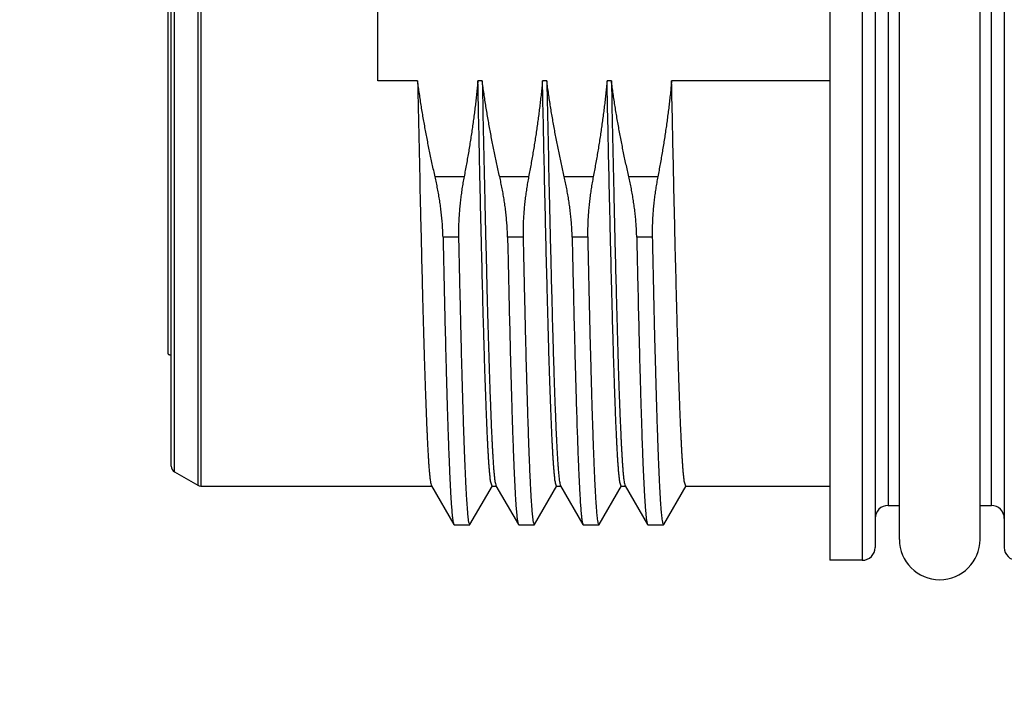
# Model space of a CAD drawing. Header units: millimetres. Extents: x 0 to 594, y 0 to 420.
# Tile 77 of 132: x 290 to 306, y 245 to 256. Entities that reach past the tile are written whole.
import ezdxf

# ---------------------------------------------------------------- set-up
doc = ezdxf.new("R2010")
doc.units = ezdxf.units.MM
doc.header["$LTSCALE"] = 0.257233
doc.layers.add('NoLayerName_001', color=7, linetype='Continuous')
doc.styles.get("Standard").update_dxf_attribs({"font": 'txt', "bigfont": 'extfont2'})
doc.dimstyles.get("Standard").update_dxf_attribs({"dimtxt": 2.5, "dimasz": 2.5, "dimexe": 1, "dimexo": 1, "dimtad": 1, "dimdec": 3, "dimzin": 0, "dimdsep": 46, "dimtxsty": 'Standard', "dimcen": 2.5, "dimadec": 3, "dimazin": 0, "dimtfac": 0.75, "dimtdec": 3, "dimtmove": 0, "dimatfit": 3, "dimfxl": 1, "dimarcsym": 0})

# ---------------------------------------------------------------- blocks, each defined once
blk = doc.blocks.new('_OPEN30')
at = {"color": 0, "linetype": 'ByBlock', "lineweight": -2}
for p, q in [((-1, 0.267949), (0, 0)), ((0, 0), (-1, -0.267949)), ((0, 0), (-1, 0))]:
    blk.add_line(p, q, dxfattribs=at)
blk = doc.blocks.new('*D55')
at = {"layer": 'Defpoints', "color": 0}
for p in [(248.761, 284.227), (383.461, 223.952), (248.761, 221.952)]:
    blk.add_point(p, dxfattribs=at)
at = {"layer": 'NoLayerName_001', "color": 0, "linetype": 'Continuous', "lineweight": 13}
for p, q in [((248.761, 223.366), (248.761, 285.641)), ((383.461, 225.366), (383.461, 285.641)), ((381.34, 284.227), (250.882, 284.227))]:
    blk.add_line(p, q, dxfattribs=at)
at = {"layer": 'NoLayerName_001', "color": 0, "lineweight": 13, "xscale": 2.121340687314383, "yscale": 2.121340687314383, "zscale": 2.121340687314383, "rotation": 180}
blk.add_blockref('_OPEN30', (248.761, 284.227), dxfattribs=at)
at = {"layer": 'NoLayerName_001', "color": 0, "lineweight": 13, "xscale": 2.121340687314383, "yscale": 2.121340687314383, "zscale": 2.121340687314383}
blk.add_blockref('_OPEN30', (383.461, 284.227), dxfattribs=at)
at = {"layer": 'NoLayerName_001', "color": 0, "lineweight": 13, "insert": (316.111, 288.116), "char_height": 4.94979, "attachment_point": 5}
blk.add_mtext('\\W0.8000;ＬＬ', dxfattribs=at)
blk = doc.blocks.new('*D56')
at = {"layer": 'Defpoints', "color": 0}
for p in [(248.761, 293.661), (248.761, 221.952), (413.461, 200.452)]:
    blk.add_point(p, dxfattribs=at)
at = {"layer": 'NoLayerName_001', "color": 0, "linetype": 'Continuous', "lineweight": 13}
for p, q in [((248.761, 223.366), (248.761, 295.075)), ((413.461, 201.866), (413.461, 295.075)), ((411.34, 293.661), (250.882, 293.661))]:
    blk.add_line(p, q, dxfattribs=at)
at = {"layer": 'NoLayerName_001', "color": 0, "lineweight": 13, "xscale": 2.121340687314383, "yscale": 2.121340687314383, "zscale": 2.121340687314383, "rotation": 180}
blk.add_blockref('_OPEN30', (248.761, 293.661), dxfattribs=at)
at = {"layer": 'NoLayerName_001', "color": 0, "lineweight": 13, "xscale": 2.121340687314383, "yscale": 2.121340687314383, "zscale": 2.121340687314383}
blk.add_blockref('_OPEN30', (413.461, 293.661), dxfattribs=at)
at = {"layer": 'NoLayerName_001', "color": 0, "lineweight": 13, "insert": (331.111, 297.55), "char_height": 4.9498, "attachment_point": 5}
blk.add_mtext('\\W0.8000;Ｌ', dxfattribs=at)

msp = doc.modelspace()

# ---------------------------------------------------------------- linework, layer by layer
at = {"layer": 'NoLayerName_001', "color": 7, "linetype": 'Continuous', "lineweight": 25}
for p, q in [((302.8611, 265.2513), (302.8611, 247.3513)), ((303.5611, 265.0513), (303.5611, 247.5513)), ((305.5611, 265.0513), (305.5611, 247.5513)), ((303.9361, 247.6763), (303.9361, 264.9263)), ((305.1861, 247.6763), (305.1861, 264.9263)), ((292.6611, 248.8092), (292.6611, 263.7935)), ((292.6111, 250.548), (292.6111, 261.3757)), ((295.8611, 254.779), (295.8611, 257.8236)), ((296.4758, 254.779), (295.8611, 254.779)), ((297.4758, 254.779), (297.409, 254.779)), ((298.4758, 254.779), (298.409, 254.779)), ((299.4758, 254.779), (299.409, 254.779)), ((302.8611, 254.779), (300.409, 254.779)), ((292.7111, 248.7224), (293.0709, 248.5147)), ((293.1209, 248.5013), (296.6917, 248.5013)), ((296.6889, 248.5062), (297.0357, 247.9058)), ((297.2866, 247.9058), (297.6334, 248.5062)), ((297.6278, 248.5013), (297.6945, 248.5013)), ((297.6889, 248.5062), (298.0357, 247.9058)), ((298.2866, 247.9058), (298.6334, 248.5062)), ((298.6278, 248.5013), (298.6945, 248.5013)), ((298.6889, 248.5062), (299.0357, 247.9058)), ((299.2866, 247.9058), (299.6334, 248.5062)), ((299.6278, 248.5013), (299.6945, 248.5013)), ((299.6889, 248.5062), (300.0357, 247.9058)), ((300.2866, 247.9058), (300.6334, 248.5062)), ((300.6278, 248.5013), (302.8611, 248.5013)), ((303.7611, 248.2013), (303.9361, 248.2013)), ((305.1861, 248.2013), (305.3611, 248.2013)), ((297.0357, 247.9058), (297.0409, 247.9013)), ((297.0409, 247.9013), (297.2814, 247.9013)), ((298.0357, 247.9058), (298.0409, 247.9013)), ((298.0409, 247.9013), (298.2814, 247.9013)), ((299.0357, 247.9058), (299.0409, 247.9013)), ((299.0409, 247.9013), (299.2814, 247.9013)), ((300.0357, 247.9058), (300.0409, 247.9013)), ((300.0409, 247.9013), (300.2814, 247.9013)), ((303.3611, 247.3513), (302.8611, 247.3513))]:
    msp.add_line(p, q, dxfattribs=at)
at = {"layer": 'NoLayerName_001', "color": 8, "linetype": 'Continuous', "lineweight": 25}
for p, q in [((303.3611, 265.2513), (303.3611, 247.3513)), ((303.7611, 264.4013), (303.7611, 248.2013)), ((305.3611, 248.2013), (305.3611, 264.4013)), ((293.071, 264.0879), (293.0709, 248.5147)), ((292.7111, 248.7224), (292.7111, 263.8801)), ((293.1207, 256.3013), (293.1209, 248.5013)), ((297.1952, 253.2951), (296.7463, 253.2951)), ((298.1952, 253.2951), (297.7463, 253.2951)), ((299.1952, 253.2951), (298.7463, 253.2951)), ((300.1952, 253.2951), (299.7463, 253.2951)), ((297.1092, 252.3556), (296.8687, 252.3556)), ((298.1092, 252.3556), (297.8687, 252.3556)), ((299.1092, 252.3556), (298.8687, 252.3556)), ((300.1092, 252.3556), (299.8687, 252.3556))]:
    msp.add_line(p, q, dxfattribs=at)
at = {"layer": 'NoLayerName_001', "color": 7, "linetype": 'Continuous', "lineweight": 25}
msp.add_lwpolyline([(293.0709, 248.5147), (293.0946, 248.5048), (293.1209, 248.5013)], dxfattribs=at)
for centre, radius, start, end in [((292.7611, 248.809), 0.1, 180, 240), ((303.7611, 248.0013), 0.2, 90, 180), ((305.3611, 248.0013), 0.2, 0, 90), ((304.5611, 247.6763), 0.625, 180, 0), ((303.3611, 247.5513), 0.2, 270, 0), ((305.7611, 247.5513), 0.2, 180, 270)]:
    msp.add_arc(centre, radius, start, end, dxfattribs=at)
for points, knots in [([(296.7463, 253.2951), (296.7389, 253.3277), (296.724, 253.3931), (296.7024, 253.4913), (296.6813, 253.5897), (296.6608, 253.6882), (296.6408, 253.7868), (296.6215, 253.8855), (296.6028, 253.9844), (296.5846, 254.0834), (296.5671, 254.1824), (296.5502, 254.2816), (296.534, 254.3809), (296.5184, 254.4803), (296.5035, 254.5797), (296.4892, 254.6793), (296.4803, 254.7457), (296.4758, 254.779)], [0, 0, 0, 0, 0.100566, 0.2011467, 0.301739, 0.4023404, 0.502948, 0.6035595, 0.7041725, 0.804785, 0.9053948, 1.0060003, 1.1065999, 1.207192, 1.3077755, 1.4083492, 1.5089124, 1.5089124, 1.5089124, 1.5089124]), ([(296.4758, 254.779), (296.4888, 254.1745), (296.5075, 253.2677), (296.5336, 252.1518), (296.5504, 251.4776), (296.5636, 250.9894), (296.5743, 250.6175), (296.5829, 250.3385), (296.5905, 250.1061), (296.5969, 249.9202), (296.6029, 249.7575), (296.6082, 249.6181), (296.6139, 249.4787), (296.619, 249.3625), (296.6232, 249.2696), (296.6266, 249.1999), (296.6301, 249.1302), (296.6338, 249.0605), (296.6378, 248.9909), (296.642, 248.9212), (296.6465, 248.8516), (296.6516, 248.782), (296.6571, 248.7125), (296.6643, 248.6431), (296.6706, 248.5735), (296.6835, 248.5287), (296.6889, 248.5062)], [0, 0, 0, 0, 1.8139015, 2.7208524, 3.3487416, 3.8370997, 4.185927, 4.4649888, 4.6742853, 4.8835816, 5.0231126, 5.1626437, 5.302175, 5.441706, 5.5114714, 5.5812367, 5.6510022, 5.7207682, 5.7905351, 5.8603021, 5.9300676, 5.9998317, 6.0695998, 6.1393591, 6.2091457, 6.2787069, 6.2787069, 6.2787069, 6.2787069]), ([(297.409, 254.779), (297.4058, 254.7458), (297.3996, 254.6794), (297.3893, 254.58), (297.3783, 254.4806), (297.3666, 254.3813), (297.3543, 254.2821), (297.3412, 254.183), (297.3275, 254.0839), (297.3132, 253.9849), (297.2982, 253.886), (297.2826, 253.7873), (297.2663, 253.6886), (297.2495, 253.59), (297.232, 253.4916), (297.214, 253.3932), (297.2014, 253.3278), (297.1952, 253.2951)], [0, 0, 0, 0, 0.0999556, 0.1999232, 0.2999017, 0.3998898, 0.499886, 0.5998886, 0.6998957, 0.7999054, 0.8999155, 0.9999237, 1.0999275, 1.1999242, 1.2999111, 1.3998852, 1.4998435, 1.4998435, 1.4998435, 1.4998435]), ([(297.6278, 248.5013), (297.6213, 248.5208), (297.6049, 248.5594), (297.6002, 248.6222), (297.5928, 248.6845), (297.5876, 248.7472), (297.5828, 248.8099), (297.5784, 248.8726), (297.5744, 248.9353), (297.5706, 248.9981), (297.5671, 249.0609), (297.5637, 249.1236), (297.5606, 249.1864), (297.5565, 249.2701), (297.5517, 249.3748), (297.5463, 249.5004), (297.5412, 249.626), (297.5356, 249.7726), (297.5295, 249.9401), (297.5223, 250.1495), (297.5142, 250.4008), (297.5047, 250.715), (297.4935, 251.113), (297.4796, 251.6367), (297.4611, 252.3908), (297.4367, 253.4591), (297.4193, 254.2971), (297.409, 254.779)], [0, 0, 0, 0, 0.0615735, 0.1245136, 0.1874018, 0.2502642, 0.3131168, 0.3759855, 0.438847, 0.5017072, 0.5645689, 0.6274319, 0.6902954, 0.7531586, 0.8788832, 1.004607, 1.130331, 1.2560554, 1.444642, 1.6332284, 1.8846767, 2.1989872, 2.5761598, 3.0790565, 3.7705394, 4.8391949, 6.2850229, 6.2850229, 6.2850229, 6.2850229]), ([(297.4758, 254.779), (297.4888, 254.1745), (297.5075, 253.2677), (297.5336, 252.1518), (297.5504, 251.4776), (297.5636, 250.9894), (297.5743, 250.6175), (297.5829, 250.3385), (297.5905, 250.1061), (297.5969, 249.9202), (297.6029, 249.7575), (297.6082, 249.6181), (297.6139, 249.4787), (297.619, 249.3625), (297.6232, 249.2696), (297.6266, 249.1999), (297.6301, 249.1302), (297.6338, 249.0605), (297.6378, 248.9909), (297.642, 248.9212), (297.6465, 248.8516), (297.6516, 248.782), (297.6571, 248.7125), (297.6643, 248.6431), (297.6706, 248.5735), (297.6835, 248.5287), (297.6889, 248.5062)], [0, 0, 0, 0, 1.8139016, 2.7208526, 3.3487418, 3.8370999, 4.1859272, 4.4649891, 4.6742855, 4.8835819, 5.0231129, 5.1626439, 5.3021753, 5.4417063, 5.5114717, 5.581237, 5.6510025, 5.7207685, 5.7905354, 5.8603024, 5.9300679, 5.9998321, 6.0696002, 6.1393595, 6.2091461, 6.2787073, 6.2787073, 6.2787073, 6.2787073]), ([(297.7463, 253.2951), (297.7389, 253.3277), (297.724, 253.3931), (297.7024, 253.4913), (297.6813, 253.5897), (297.6608, 253.6882), (297.6408, 253.7868), (297.6215, 253.8855), (297.6028, 253.9844), (297.5846, 254.0834), (297.5671, 254.1824), (297.5502, 254.2816), (297.534, 254.3809), (297.5184, 254.4803), (297.5035, 254.5797), (297.4892, 254.6793), (297.4803, 254.7457), (297.4758, 254.779)], [0, 0, 0, 0, 0.100566, 0.2011467, 0.301739, 0.4023404, 0.502948, 0.6035595, 0.7041725, 0.804785, 0.9053948, 1.0060003, 1.1065999, 1.207192, 1.3077755, 1.4083492, 1.5089124, 1.5089124, 1.5089124, 1.5089124]), ([(298.409, 254.779), (298.4058, 254.7458), (298.3996, 254.6794), (298.3893, 254.58), (298.3783, 254.4806), (298.3666, 254.3813), (298.3543, 254.2821), (298.3412, 254.183), (298.3275, 254.0839), (298.3132, 253.9849), (298.2982, 253.886), (298.2826, 253.7873), (298.2663, 253.6886), (298.2495, 253.59), (298.232, 253.4916), (298.214, 253.3932), (298.2014, 253.3278), (298.1952, 253.2951)], [0, 0, 0, 0, 0.0999556, 0.1999232, 0.2999017, 0.3998898, 0.499886, 0.5998886, 0.6998957, 0.7999054, 0.8999155, 0.9999237, 1.0999275, 1.1999242, 1.2999111, 1.3998852, 1.4998435, 1.4998435, 1.4998435, 1.4998435]), ([(298.6278, 248.5013), (298.6213, 248.5208), (298.6049, 248.5594), (298.6002, 248.6222), (298.5928, 248.6845), (298.5876, 248.7472), (298.5828, 248.8099), (298.5784, 248.8726), (298.5744, 248.9353), (298.5706, 248.9981), (298.5671, 249.0609), (298.5637, 249.1236), (298.5606, 249.1864), (298.5565, 249.2701), (298.5517, 249.3748), (298.5463, 249.5004), (298.5412, 249.626), (298.5356, 249.7726), (298.5295, 249.9401), (298.5223, 250.1495), (298.5142, 250.4008), (298.5047, 250.715), (298.4935, 251.113), (298.4796, 251.6367), (298.4611, 252.3908), (298.4367, 253.4591), (298.4193, 254.2971), (298.409, 254.779)], [0, 0, 0, 0, 0.0615734, 0.1245134, 0.1874017, 0.2502641, 0.3131167, 0.3759854, 0.4388469, 0.5017071, 0.5645688, 0.6274318, 0.6902953, 0.7531585, 0.8788831, 1.0046069, 1.1303309, 1.2560553, 1.4446419, 1.6332283, 1.8846766, 2.1989872, 2.5761597, 3.0790565, 3.7705394, 4.8391949, 6.285023, 6.285023, 6.285023, 6.285023]), ([(298.7463, 253.2951), (298.7389, 253.3277), (298.724, 253.3931), (298.7024, 253.4913), (298.6813, 253.5897), (298.6608, 253.6882), (298.6408, 253.7868), (298.6215, 253.8855), (298.6028, 253.9844), (298.5846, 254.0834), (298.5671, 254.1824), (298.5502, 254.2816), (298.534, 254.3809), (298.5184, 254.4803), (298.5035, 254.5797), (298.4892, 254.6793), (298.4803, 254.7457), (298.4758, 254.779)], [0, 0, 0, 0, 0.100566, 0.2011467, 0.301739, 0.4023404, 0.502948, 0.6035595, 0.7041725, 0.804785, 0.9053948, 1.0060003, 1.1065999, 1.207192, 1.3077755, 1.4083492, 1.5089124, 1.5089124, 1.5089124, 1.5089124]), ([(298.4758, 254.779), (298.4888, 254.1745), (298.5075, 253.2677), (298.5336, 252.1518), (298.5504, 251.4776), (298.5636, 250.9894), (298.5743, 250.6175), (298.5829, 250.3385), (298.5905, 250.1061), (298.5969, 249.9202), (298.6029, 249.7575), (298.6082, 249.6181), (298.6139, 249.4787), (298.619, 249.3625), (298.6232, 249.2696), (298.6266, 249.1999), (298.6301, 249.1302), (298.6338, 249.0605), (298.6378, 248.9909), (298.642, 248.9212), (298.6465, 248.8516), (298.6516, 248.782), (298.6571, 248.7125), (298.6643, 248.6431), (298.6706, 248.5735), (298.6835, 248.5287), (298.6889, 248.5062)], [0, 0, 0, 0, 1.8139015, 2.7208525, 3.3487417, 3.8370999, 4.1859271, 4.464989, 4.6742855, 4.8835818, 5.0231128, 5.1626439, 5.3021752, 5.4417062, 5.5114716, 5.581237, 5.6510024, 5.7207684, 5.7905354, 5.8603023, 5.9300679, 5.999832, 6.0696001, 6.1393594, 6.209146, 6.2787072, 6.2787072, 6.2787072, 6.2787072]), ([(299.409, 254.779), (299.4058, 254.7458), (299.3996, 254.6794), (299.3893, 254.58), (299.3783, 254.4806), (299.3666, 254.3813), (299.3543, 254.2821), (299.3412, 254.183), (299.3275, 254.0839), (299.3132, 253.9849), (299.2982, 253.886), (299.2826, 253.7873), (299.2663, 253.6886), (299.2495, 253.59), (299.232, 253.4916), (299.214, 253.3932), (299.2014, 253.3278), (299.1952, 253.2951)], [0, 0, 0, 0, 0.0999556, 0.1999232, 0.2999017, 0.3998898, 0.499886, 0.5998886, 0.6998957, 0.7999054, 0.8999155, 0.9999237, 1.0999275, 1.1999242, 1.2999111, 1.3998852, 1.4998435, 1.4998435, 1.4998435, 1.4998435]), ([(299.6278, 248.5013), (299.6213, 248.5208), (299.6049, 248.5594), (299.6002, 248.6222), (299.5928, 248.6845), (299.5876, 248.7472), (299.5828, 248.8099), (299.5784, 248.8726), (299.5744, 248.9353), (299.5706, 248.9981), (299.5671, 249.0609), (299.5637, 249.1236), (299.5606, 249.1864), (299.5565, 249.2701), (299.5517, 249.3748), (299.5463, 249.5004), (299.5412, 249.626), (299.5356, 249.7726), (299.5295, 249.9401), (299.5223, 250.1495), (299.5142, 250.4008), (299.5047, 250.715), (299.4935, 251.113), (299.4796, 251.6367), (299.4611, 252.3908), (299.4367, 253.4591), (299.4193, 254.2971), (299.409, 254.779)], [0, 0, 0, 0, 0.0615735, 0.1245135, 0.1874017, 0.2502641, 0.3131167, 0.3759854, 0.438847, 0.5017071, 0.5645689, 0.6274318, 0.6902953, 0.7531585, 0.8788831, 1.0046069, 1.1303309, 1.2560553, 1.444642, 1.6332283, 1.8846767, 2.1989872, 2.5761598, 3.0790565, 3.7705394, 4.8391949, 6.285023, 6.285023, 6.285023, 6.285023]), ([(299.7463, 253.2951), (299.7389, 253.3277), (299.724, 253.3931), (299.7024, 253.4913), (299.6813, 253.5897), (299.6608, 253.6882), (299.6408, 253.7868), (299.6215, 253.8855), (299.6028, 253.9844), (299.5846, 254.0834), (299.5671, 254.1824), (299.5502, 254.2816), (299.534, 254.3809), (299.5184, 254.4803), (299.5035, 254.5797), (299.4892, 254.6793), (299.4803, 254.7457), (299.4758, 254.779)], [0, 0, 0, 0, 0.100566, 0.2011467, 0.301739, 0.4023404, 0.502948, 0.6035595, 0.7041725, 0.804785, 0.9053948, 1.0060003, 1.1065999, 1.207192, 1.3077755, 1.4083492, 1.5089124, 1.5089124, 1.5089124, 1.5089124]), ([(299.4758, 254.779), (299.4888, 254.1745), (299.5075, 253.2677), (299.5336, 252.1518), (299.5504, 251.4776), (299.5636, 250.9894), (299.5743, 250.6175), (299.5829, 250.3385), (299.5905, 250.1061), (299.5969, 249.9202), (299.6029, 249.7575), (299.6082, 249.6181), (299.6139, 249.4787), (299.619, 249.3625), (299.6232, 249.2696), (299.6266, 249.1999), (299.6301, 249.1302), (299.6338, 249.0605), (299.6378, 248.9909), (299.642, 248.9212), (299.6465, 248.8516), (299.6516, 248.782), (299.6571, 248.7125), (299.6643, 248.6431), (299.6706, 248.5735), (299.6835, 248.5287), (299.6889, 248.5062)], [0, 0, 0, 0, 1.8139016, 2.7208526, 3.3487418, 3.8370999, 4.1859272, 4.4649891, 4.6742855, 4.8835819, 5.0231129, 5.1626439, 5.3021752, 5.4417063, 5.5114717, 5.581237, 5.6510025, 5.7207685, 5.7905354, 5.8603024, 5.9300679, 5.9998321, 6.0696001, 6.1393595, 6.2091461, 6.2787072, 6.2787072, 6.2787072, 6.2787072]), ([(300.409, 254.779), (300.4058, 254.7458), (300.3996, 254.6794), (300.3893, 254.58), (300.3783, 254.4806), (300.3666, 254.3813), (300.3543, 254.2821), (300.3412, 254.183), (300.3275, 254.0839), (300.3132, 253.9849), (300.2982, 253.886), (300.2826, 253.7873), (300.2663, 253.6886), (300.2495, 253.59), (300.232, 253.4916), (300.214, 253.3932), (300.2014, 253.3278), (300.1952, 253.2951)], [0, 0, 0, 0, 0.0999556, 0.1999232, 0.2999017, 0.3998898, 0.499886, 0.5998886, 0.6998957, 0.7999054, 0.8999155, 0.9999237, 1.0999275, 1.1999242, 1.2999111, 1.3998852, 1.4998435, 1.4998435, 1.4998435, 1.4998435]), ([(300.6278, 248.5013), (300.6213, 248.5208), (300.6049, 248.5594), (300.6002, 248.6222), (300.5928, 248.6845), (300.5876, 248.7472), (300.5828, 248.8099), (300.5784, 248.8726), (300.5744, 248.9353), (300.5706, 248.9981), (300.5671, 249.0609), (300.5637, 249.1236), (300.5606, 249.1864), (300.5565, 249.2701), (300.5517, 249.3748), (300.5463, 249.5004), (300.5412, 249.626), (300.5356, 249.7726), (300.5295, 249.9401), (300.5223, 250.1495), (300.5142, 250.4008), (300.5047, 250.715), (300.4935, 251.113), (300.4796, 251.6367), (300.4611, 252.3908), (300.4367, 253.4591), (300.4193, 254.2971), (300.409, 254.779)], [0, 0, 0, 0, 0.0615735, 0.1245135, 0.1874017, 0.2502641, 0.3131167, 0.3759854, 0.4388469, 0.5017071, 0.5645688, 0.6274318, 0.6902953, 0.7531585, 0.8788831, 1.0046069, 1.1303309, 1.2560553, 1.4446419, 1.6332283, 1.8846766, 2.1989872, 2.5761597, 3.0790564, 3.7705394, 4.8391949, 6.2850229, 6.2850229, 6.2850229, 6.2850229]), ([(296.8687, 252.3556), (296.8683, 252.3714), (296.8676, 252.403), (296.8656, 252.4504), (296.8631, 252.4978), (296.8601, 252.5451), (296.8565, 252.5925), (296.8524, 252.6397), (296.8478, 252.687), (296.8427, 252.7342), (296.8371, 252.7813), (296.8311, 252.8284), (296.8246, 252.8754), (296.8176, 252.9223), (296.8102, 252.9692), (296.8024, 253.016), (296.7941, 253.0627), (296.7854, 253.1094), (296.7763, 253.1559), (296.7667, 253.2024), (296.7568, 253.2488), (296.7498, 253.2796), (296.7463, 253.2951)], [0, 0, 0, 0, 0.04743064, 0.09486591, 0.14230682, 0.18975381, 0.23720682, 0.28466524, 0.33212796, 0.3795934, 0.4270595, 0.47452379, 0.52198458, 0.56944201, 0.61689632, 0.66434765, 0.71179603, 0.75924144, 0.80668371, 0.85412262, 0.90155786, 0.94898902, 0.94898902, 0.94898902, 0.94898902]), ([(297.1952, 253.2951), (297.1923, 253.2796), (297.1863, 253.2486), (297.1781, 253.2021), (297.1702, 253.1556), (297.1627, 253.1089), (297.1558, 253.0622), (297.1492, 253.0154), (297.1431, 252.9685), (297.1375, 252.9216), (297.1323, 252.8746), (297.1277, 252.8276), (297.1234, 252.7805), (297.1197, 252.7334), (297.1164, 252.6862), (297.1137, 252.639), (297.1115, 252.5918), (297.1099, 252.5446), (297.1088, 252.4973), (297.1083, 252.4501), (297.1083, 252.4028), (297.1089, 252.3713), (297.1092, 252.3556)], [0, 0, 0, 0, 0.04723512, 0.09447464, 0.14171811, 0.18896519, 0.23621561, 0.28346922, 0.33072599, 0.37798596, 0.42524931, 0.47251632, 0.51978718, 0.56706008, 0.61433231, 0.66160162, 0.70886628, 0.75612509, 0.80337739, 0.85062308, 0.89786266, 0.94509721, 0.94509721, 0.94509721, 0.94509721]), ([(297.8687, 252.3556), (297.8683, 252.3714), (297.8676, 252.403), (297.8656, 252.4504), (297.8631, 252.4978), (297.8601, 252.5451), (297.8565, 252.5925), (297.8524, 252.6397), (297.8478, 252.687), (297.8427, 252.7342), (297.8371, 252.7813), (297.8311, 252.8284), (297.8246, 252.8754), (297.8176, 252.9223), (297.8102, 252.9692), (297.8024, 253.016), (297.7941, 253.0627), (297.7854, 253.1094), (297.7763, 253.1559), (297.7667, 253.2024), (297.7568, 253.2488), (297.7498, 253.2796), (297.7463, 253.2951)], [0, 0, 0, 0, 0.04743064, 0.09486591, 0.14230682, 0.18975381, 0.23720682, 0.28466524, 0.33212796, 0.3795934, 0.4270595, 0.47452379, 0.52198458, 0.56944201, 0.61689632, 0.66434765, 0.71179603, 0.75924144, 0.80668371, 0.85412262, 0.90155786, 0.94898902, 0.94898902, 0.94898902, 0.94898902]), ([(298.1952, 253.2951), (298.1923, 253.2796), (298.1863, 253.2486), (298.1781, 253.2021), (298.1702, 253.1556), (298.1627, 253.1089), (298.1558, 253.0622), (298.1492, 253.0154), (298.1431, 252.9685), (298.1375, 252.9216), (298.1323, 252.8746), (298.1277, 252.8276), (298.1234, 252.7805), (298.1197, 252.7334), (298.1164, 252.6862), (298.1137, 252.639), (298.1115, 252.5918), (298.1099, 252.5446), (298.1088, 252.4973), (298.1083, 252.4501), (298.1083, 252.4028), (298.1089, 252.3713), (298.1092, 252.3556)], [0, 0, 0, 0, 0.04723512, 0.09447464, 0.14171811, 0.18896519, 0.23621561, 0.28346922, 0.33072599, 0.37798596, 0.42524931, 0.47251632, 0.51978718, 0.56706008, 0.61433231, 0.66160162, 0.70886628, 0.75612509, 0.80337739, 0.85062308, 0.89786266, 0.94509721, 0.94509721, 0.94509721, 0.94509721]), ([(298.8687, 252.3556), (298.8683, 252.3714), (298.8676, 252.403), (298.8656, 252.4504), (298.8631, 252.4978), (298.8601, 252.5451), (298.8565, 252.5925), (298.8524, 252.6397), (298.8478, 252.687), (298.8427, 252.7342), (298.8371, 252.7813), (298.8311, 252.8284), (298.8246, 252.8754), (298.8176, 252.9223), (298.8102, 252.9692), (298.8024, 253.016), (298.7941, 253.0627), (298.7854, 253.1094), (298.7763, 253.1559), (298.7667, 253.2024), (298.7568, 253.2488), (298.7498, 253.2796), (298.7463, 253.2951)], [0, 0, 0, 0, 0.04743064, 0.09486591, 0.14230682, 0.18975381, 0.23720682, 0.28466524, 0.33212796, 0.3795934, 0.4270595, 0.47452379, 0.52198458, 0.56944201, 0.61689632, 0.66434765, 0.71179603, 0.75924144, 0.80668371, 0.85412262, 0.90155786, 0.94898902, 0.94898902, 0.94898902, 0.94898902]), ([(299.1952, 253.2951), (299.1923, 253.2796), (299.1863, 253.2486), (299.1781, 253.2021), (299.1702, 253.1556), (299.1627, 253.1089), (299.1558, 253.0622), (299.1492, 253.0154), (299.1431, 252.9685), (299.1375, 252.9216), (299.1323, 252.8746), (299.1277, 252.8276), (299.1234, 252.7805), (299.1197, 252.7334), (299.1164, 252.6862), (299.1137, 252.639), (299.1115, 252.5918), (299.1099, 252.5446), (299.1088, 252.4973), (299.1083, 252.4501), (299.1083, 252.4028), (299.1089, 252.3713), (299.1092, 252.3556)], [0, 0, 0, 0, 0.04723512, 0.09447464, 0.14171811, 0.18896519, 0.23621561, 0.28346922, 0.33072599, 0.37798596, 0.42524931, 0.47251632, 0.51978718, 0.56706008, 0.61433231, 0.66160162, 0.70886628, 0.75612509, 0.80337739, 0.85062308, 0.89786266, 0.94509721, 0.94509721, 0.94509721, 0.94509721]), ([(299.8687, 252.3556), (299.8683, 252.3714), (299.8676, 252.403), (299.8656, 252.4504), (299.8631, 252.4978), (299.8601, 252.5451), (299.8565, 252.5925), (299.8524, 252.6397), (299.8478, 252.687), (299.8427, 252.7342), (299.8371, 252.7813), (299.8311, 252.8284), (299.8246, 252.8754), (299.8176, 252.9223), (299.8102, 252.9692), (299.8024, 253.016), (299.7941, 253.0627), (299.7854, 253.1094), (299.7763, 253.1559), (299.7667, 253.2024), (299.7568, 253.2488), (299.7498, 253.2796), (299.7463, 253.2951)], [0, 0, 0, 0, 0.04743064, 0.09486591, 0.14230682, 0.18975382, 0.23720683, 0.28466525, 0.33212797, 0.37959341, 0.42705951, 0.4745238, 0.52198459, 0.56944202, 0.61689633, 0.66434766, 0.71179605, 0.75924145, 0.80668372, 0.85412264, 0.90155788, 0.94898904, 0.94898904, 0.94898904, 0.94898904]), ([(300.1952, 253.2951), (300.1923, 253.2796), (300.1863, 253.2486), (300.1781, 253.2021), (300.1702, 253.1556), (300.1627, 253.1089), (300.1558, 253.0622), (300.1492, 253.0154), (300.1431, 252.9685), (300.1375, 252.9216), (300.1323, 252.8746), (300.1277, 252.8276), (300.1234, 252.7805), (300.1197, 252.7334), (300.1164, 252.6862), (300.1137, 252.639), (300.1115, 252.5918), (300.1099, 252.5446), (300.1088, 252.4973), (300.1083, 252.4501), (300.1083, 252.4028), (300.1089, 252.3713), (300.1092, 252.3556)], [0, 0, 0, 0, 0.04723512, 0.09447464, 0.14171812, 0.18896519, 0.23621561, 0.28346922, 0.33072599, 0.37798596, 0.42524931, 0.47251632, 0.51978719, 0.56706008, 0.61433231, 0.66160162, 0.70886628, 0.75612509, 0.80337739, 0.85062309, 0.89786267, 0.94509722, 0.94509722, 0.94509722, 0.94509722]), ([(296.8687, 252.3556), (296.8758, 252.0412), (296.887, 251.5172), (296.9035, 250.836), (296.9162, 250.347), (296.9264, 249.9802), (296.9347, 249.7008), (296.9419, 249.4738), (296.9483, 249.2818), (296.9545, 249.1072), (296.9598, 248.9675), (296.9647, 248.8453), (296.9691, 248.7406), (296.973, 248.6533), (296.9763, 248.5835), (296.9789, 248.5311), (296.9815, 248.4788), (296.9843, 248.4264), (296.9872, 248.3741), (296.9903, 248.3218), (296.9936, 248.2695), (296.9971, 248.2172), (297.0009, 248.1649), (297.0051, 248.1127), (297.0096, 248.0604), (297.0156, 248.0084), (297.0209, 247.9561), (297.0314, 247.9227), (297.0357, 247.9058)], [0, 0, 0, 0, 0.9434328, 1.572388, 2.0441046, 2.4109953, 2.67306, 2.8827117, 3.0923635, 3.2496024, 3.4068412, 3.5116673, 3.6164933, 3.7213191, 3.773732, 3.8261449, 3.8785581, 3.9309716, 3.9833854, 4.0357987, 4.0882112, 4.1406227, 4.1930354, 4.2454527, 4.2978721, 4.35028, 4.4027013, 4.454961, 4.454961, 4.454961, 4.454961]), ([(297.1092, 252.3556), (297.1162, 252.0426), (297.1273, 251.526), (297.1435, 250.853), (297.1561, 250.3678), (297.1665, 249.9922), (297.1753, 249.6949), (297.1828, 249.4602), (297.1891, 249.2724), (297.1947, 249.1159), (297.1994, 248.9908), (297.2037, 248.8813), (297.2076, 248.7874), (297.2116, 248.6936), (297.216, 248.5997), (297.2198, 248.5215), (297.223, 248.459), (297.2255, 248.4121), (297.2282, 248.3652), (297.231, 248.3183), (297.2339, 248.2714), (297.237, 248.2246), (297.2404, 248.1777), (297.244, 248.1309), (297.2481, 248.0841), (297.2524, 248.0373), (297.2585, 247.9909), (297.2624, 247.9439), (297.276, 247.9156), (297.2814, 247.9013)], [0, 0, 0, 0, 0.9393654, 1.549953, 2.0196357, 2.3953818, 2.6771915, 2.9120328, 3.0999059, 3.2408108, 3.3817159, 3.4756524, 3.5695889, 3.6635253, 3.7574622, 3.8514, 3.8983687, 3.9453368, 3.992304, 4.0392707, 4.0862383, 4.1332085, 4.180183, 4.2271566, 4.2741207, 4.3210783, 4.3680755, 4.4150216, 4.4609284, 4.4609284, 4.4609284, 4.4609284]), ([(297.8687, 252.3556), (297.8758, 252.0412), (297.887, 251.5172), (297.9035, 250.836), (297.9162, 250.347), (297.9264, 249.9802), (297.9347, 249.7008), (297.9419, 249.4738), (297.9483, 249.2818), (297.9545, 249.1072), (297.9598, 248.9675), (297.9647, 248.8453), (297.9691, 248.7406), (297.973, 248.6533), (297.9763, 248.5835), (297.9789, 248.5311), (297.9815, 248.4788), (297.9843, 248.4264), (297.9872, 248.3741), (297.9903, 248.3218), (297.9936, 248.2695), (297.9971, 248.2172), (298.0009, 248.1649), (298.0051, 248.1127), (298.0096, 248.0604), (298.0156, 248.0084), (298.0209, 247.9561), (298.0314, 247.9227), (298.0357, 247.9058)], [0, 0, 0, 0, 0.9434328, 1.572388, 2.0441046, 2.4109953, 2.67306, 2.8827117, 3.0923635, 3.2496024, 3.4068412, 3.5116673, 3.6164933, 3.7213191, 3.773732, 3.8261449, 3.8785581, 3.9309716, 3.9833854, 4.0357987, 4.0882112, 4.1406227, 4.1930354, 4.2454527, 4.2978721, 4.35028, 4.4027013, 4.454961, 4.454961, 4.454961, 4.454961]), ([(298.1092, 252.3556), (298.1162, 252.0426), (298.1273, 251.526), (298.1435, 250.853), (298.1561, 250.3678), (298.1665, 249.9922), (298.1753, 249.6949), (298.1828, 249.4602), (298.1891, 249.2724), (298.1947, 249.1159), (298.1994, 248.9908), (298.2037, 248.8813), (298.2076, 248.7874), (298.2116, 248.6936), (298.216, 248.5997), (298.2198, 248.5215), (298.223, 248.459), (298.2255, 248.4121), (298.2282, 248.3652), (298.231, 248.3183), (298.2339, 248.2714), (298.237, 248.2246), (298.2404, 248.1777), (298.244, 248.1309), (298.2481, 248.0841), (298.2524, 248.0373), (298.2585, 247.9909), (298.2624, 247.9439), (298.276, 247.9156), (298.2814, 247.9013)], [0, 0, 0, 0, 0.9393654, 1.549953, 2.0196357, 2.3953818, 2.6771915, 2.9120328, 3.0999059, 3.2408108, 3.3817159, 3.4756524, 3.5695889, 3.6635253, 3.7574622, 3.8514, 3.8983687, 3.9453368, 3.992304, 4.0392707, 4.0862383, 4.1332085, 4.180183, 4.2271566, 4.2741207, 4.3210783, 4.3680755, 4.4150216, 4.4609284, 4.4609284, 4.4609284, 4.4609284]), ([(298.8687, 252.3556), (298.8758, 252.0412), (298.887, 251.5172), (298.9035, 250.836), (298.9162, 250.347), (298.9264, 249.9802), (298.9347, 249.7008), (298.9419, 249.4738), (298.9483, 249.2818), (298.9545, 249.1072), (298.9598, 248.9675), (298.9647, 248.8453), (298.9691, 248.7406), (298.973, 248.6533), (298.9763, 248.5835), (298.9789, 248.5311), (298.9815, 248.4788), (298.9843, 248.4264), (298.9872, 248.3741), (298.9903, 248.3218), (298.9936, 248.2695), (298.9971, 248.2172), (299.0009, 248.1649), (299.0051, 248.1127), (299.0096, 248.0604), (299.0156, 248.0084), (299.0209, 247.9561), (299.0314, 247.9227), (299.0357, 247.9058)], [0, 0, 0, 0, 0.9434328, 1.572388, 2.0441046, 2.4109953, 2.67306, 2.8827117, 3.0923635, 3.2496024, 3.4068412, 3.5116673, 3.6164933, 3.7213191, 3.773732, 3.8261449, 3.8785581, 3.9309716, 3.9833854, 4.0357987, 4.0882112, 4.1406227, 4.1930354, 4.2454527, 4.2978721, 4.35028, 4.4027013, 4.454961, 4.454961, 4.454961, 4.454961]), ([(299.1092, 252.3556), (299.1162, 252.0426), (299.1273, 251.526), (299.1435, 250.853), (299.1561, 250.3678), (299.1665, 249.9922), (299.1753, 249.6949), (299.1828, 249.4602), (299.1891, 249.2724), (299.1947, 249.1159), (299.1994, 248.9908), (299.2037, 248.8813), (299.2076, 248.7874), (299.2116, 248.6936), (299.216, 248.5997), (299.2198, 248.5215), (299.223, 248.459), (299.2255, 248.4121), (299.2282, 248.3652), (299.231, 248.3183), (299.2339, 248.2714), (299.237, 248.2246), (299.2404, 248.1777), (299.244, 248.1309), (299.2481, 248.0841), (299.2524, 248.0373), (299.2585, 247.9909), (299.2624, 247.9439), (299.276, 247.9156), (299.2814, 247.9013)], [0, 0, 0, 0, 0.9393654, 1.549953, 2.0196357, 2.3953818, 2.6771915, 2.9120328, 3.0999059, 3.2408108, 3.3817159, 3.4756524, 3.5695889, 3.6635253, 3.7574622, 3.8514, 3.8983687, 3.9453368, 3.992304, 4.0392707, 4.0862383, 4.1332085, 4.180183, 4.2271566, 4.2741207, 4.3210783, 4.3680755, 4.4150216, 4.4609284, 4.4609284, 4.4609284, 4.4609284]), ([(299.8687, 252.3556), (299.8758, 252.0412), (299.887, 251.5172), (299.9035, 250.836), (299.9162, 250.347), (299.9264, 249.9802), (299.9347, 249.7008), (299.9419, 249.4738), (299.9483, 249.2818), (299.9545, 249.1072), (299.9598, 248.9675), (299.9647, 248.8453), (299.9691, 248.7406), (299.973, 248.6533), (299.9763, 248.5835), (299.9789, 248.5311), (299.9815, 248.4788), (299.9843, 248.4264), (299.9872, 248.3741), (299.9903, 248.3218), (299.9936, 248.2695), (299.9971, 248.2172), (300.0009, 248.1649), (300.0051, 248.1127), (300.0096, 248.0604), (300.0156, 248.0084), (300.0209, 247.9561), (300.0314, 247.9227), (300.0357, 247.9058)], [0, 0, 0, 0, 0.9434328, 1.572388, 2.0441046, 2.4109953, 2.67306, 2.8827117, 3.0923635, 3.2496024, 3.4068412, 3.5116673, 3.6164933, 3.7213191, 3.773732, 3.8261449, 3.8785581, 3.9309716, 3.9833854, 4.0357987, 4.0882112, 4.1406227, 4.1930354, 4.2454527, 4.2978721, 4.35028, 4.4027013, 4.454961, 4.454961, 4.454961, 4.454961]), ([(300.1092, 252.3556), (300.1162, 252.0426), (300.1273, 251.526), (300.1435, 250.853), (300.1561, 250.3678), (300.1665, 249.9922), (300.1753, 249.6949), (300.1828, 249.4602), (300.1891, 249.2724), (300.1947, 249.1159), (300.1994, 248.9908), (300.2037, 248.8813), (300.2076, 248.7874), (300.2116, 248.6936), (300.216, 248.5997), (300.2198, 248.5215), (300.223, 248.459), (300.2255, 248.4121), (300.2282, 248.3652), (300.231, 248.3183), (300.2339, 248.2714), (300.237, 248.2246), (300.2404, 248.1777), (300.244, 248.1309), (300.2481, 248.0841), (300.2524, 248.0373), (300.2585, 247.9909), (300.2624, 247.9439), (300.276, 247.9156), (300.2814, 247.9013)], [0, 0, 0, 0, 0.9393654, 1.549953, 2.0196357, 2.3953818, 2.6771915, 2.9120328, 3.0999059, 3.2408108, 3.3817159, 3.4756524, 3.5695889, 3.6635253, 3.7574622, 3.8514, 3.8983687, 3.9453368, 3.992304, 4.0392707, 4.0862383, 4.1332085, 4.180183, 4.2271566, 4.2741207, 4.3210783, 4.3680755, 4.4150216, 4.4609284, 4.4609284, 4.4609284, 4.4609284]), ([(292.6111, 250.548), (292.6112, 250.5475), (292.6113, 250.5465), (292.6123, 250.5452), (292.6135, 250.5441), (292.6148, 250.5431), (292.6162, 250.5423), (292.6176, 250.5417), (292.6189, 250.5411), (292.6204, 250.5405), (292.6218, 250.54), (292.6233, 250.5395), (292.6247, 250.539), (292.6262, 250.5386), (292.6277, 250.5382), (292.6292, 250.5378), (292.6307, 250.5375), (292.6322, 250.5371), (292.6336, 250.5368), (292.6351, 250.5365), (292.6366, 250.5362), (292.6382, 250.5359), (292.6397, 250.5357), (292.6412, 250.5354), (292.6427, 250.5352), (292.6442, 250.5349), (292.6457, 250.5347), (292.6472, 250.5345), (292.6487, 250.5343), (292.6503, 250.5341), (292.6518, 250.5339), (292.6533, 250.5337), (292.6548, 250.5335), (292.6563, 250.5334), (292.6579, 250.5332), (292.6594, 250.533), (292.6604, 250.5329), (292.6609, 250.5329)], [0, 0, 0, 0, 0.001493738, 0.003055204, 0.004705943, 0.006351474, 0.007913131, 0.009424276, 0.01092608, 0.012443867, 0.013975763, 0.015515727, 0.017057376, 0.018596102, 0.020131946, 0.021665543, 0.023197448, 0.024728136, 0.026258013, 0.027787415, 0.029316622, 0.030845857, 0.032375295, 0.033905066, 0.035435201, 0.03696567, 0.038496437, 0.040027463, 0.041558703, 0.04309011, 0.044621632, 0.046153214, 0.047684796, 0.049216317, 0.05074771, 0.052278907, 0.053809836, 0.053809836, 0.053809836, 0.053809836]), ([(297.2814, 247.9013), (297.2816, 247.9013), (297.2821, 247.9014), (297.2827, 247.9016), (297.2834, 247.9019), (297.284, 247.9024), (297.2845, 247.9028), (297.285, 247.9034), (297.2854, 247.904), (297.2858, 247.9046), (297.2862, 247.9052), (297.2865, 247.9056), (297.2866, 247.9058)], [0, 0, 0, 0, 0.0007117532, 0.0014270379, 0.002135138, 0.0028441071, 0.0035610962, 0.0042880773, 0.0050229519, 0.0057606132, 0.0064938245, 0.0072139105, 0.0072139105, 0.0072139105, 0.0072139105]), ([(298.2814, 247.9013), (298.2816, 247.9013), (298.2821, 247.9014), (298.2827, 247.9016), (298.2834, 247.9019), (298.284, 247.9024), (298.2845, 247.9028), (298.285, 247.9034), (298.2854, 247.904), (298.2858, 247.9046), (298.2862, 247.9052), (298.2865, 247.9056), (298.2866, 247.9058)], [0, 0, 0, 0, 0.0007117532, 0.0014270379, 0.002135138, 0.0028441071, 0.0035610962, 0.0042880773, 0.0050229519, 0.0057606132, 0.0064938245, 0.0072139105, 0.0072139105, 0.0072139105, 0.0072139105]), ([(299.2814, 247.9013), (299.2816, 247.9013), (299.2821, 247.9014), (299.2827, 247.9016), (299.2834, 247.9019), (299.284, 247.9024), (299.2845, 247.9028), (299.285, 247.9034), (299.2854, 247.904), (299.2858, 247.9046), (299.2862, 247.9052), (299.2865, 247.9056), (299.2866, 247.9058)], [0, 0, 0, 0, 0.0007117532, 0.0014270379, 0.002135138, 0.0028441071, 0.0035610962, 0.0042880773, 0.0050229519, 0.0057606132, 0.0064938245, 0.0072139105, 0.0072139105, 0.0072139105, 0.0072139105]), ([(300.2814, 247.9013), (300.2816, 247.9013), (300.2821, 247.9014), (300.2827, 247.9016), (300.2834, 247.9019), (300.284, 247.9024), (300.2845, 247.9028), (300.285, 247.9034), (300.2854, 247.904), (300.2858, 247.9046), (300.2862, 247.9052), (300.2865, 247.9056), (300.2866, 247.9058)], [0, 0, 0, 0, 0.0007117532, 0.0014270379, 0.002135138, 0.0028441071, 0.0035610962, 0.0042880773, 0.0050229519, 0.0057606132, 0.0064938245, 0.0072139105, 0.0072139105, 0.0072139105, 0.0072139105])]:
    msp.add_open_spline(points, degree=3, knots=knots, dxfattribs=at)
msp.add_open_spline([(293.4967, 248.4967), (293.4971, 248.4982), (293.4975, 248.4998), (293.4979, 248.5013)], degree=3, dxfattribs=at)

# ---------------------------------------------------------------- dimensions: what is measured, and where the dimension line sits
at = {"layer": 'NoLayerName_001', "color": 3, "linetype": 'Continuous', "lineweight": 13}
for base, p1, text, picture, middle in [((248.7611, 293.6608), (413.4611, 200.4516), '\\W0.8000;Ｌ', '*D56', (331.1111, 293.6608)), ((248.7611, 284.2272), (383.4611, 223.9516), '\\W0.8000;ＬＬ', '*D55', (316.1111, 284.2272))]:
    dim = msp.add_linear_dim(base=base, p1=p1, p2=(248.7611, 221.9516), angle=180, text=text, dimstyle='Standard', override={"dimtxt": 4.949795, "dimasz": 2.121341, "dimexe": 1.414227, "dimexo": 1.414227, "dimgap": 1.414227, "dimzin": 8, "dimblk": 'OPEN30', "dimclrd": 0, "dimclre": 0, "dimclrt": 0, "dimtp": 0, "dimtm": 0, "dimlwd": 13, "dimlwe": 13}, dxfattribs=at)
    dim.commit()
    dim.dimension.update_dxf_attribs({"geometry": picture, "text_midpoint": middle, "dimtype": 160})

doc.saveas('drawing.dxf')
